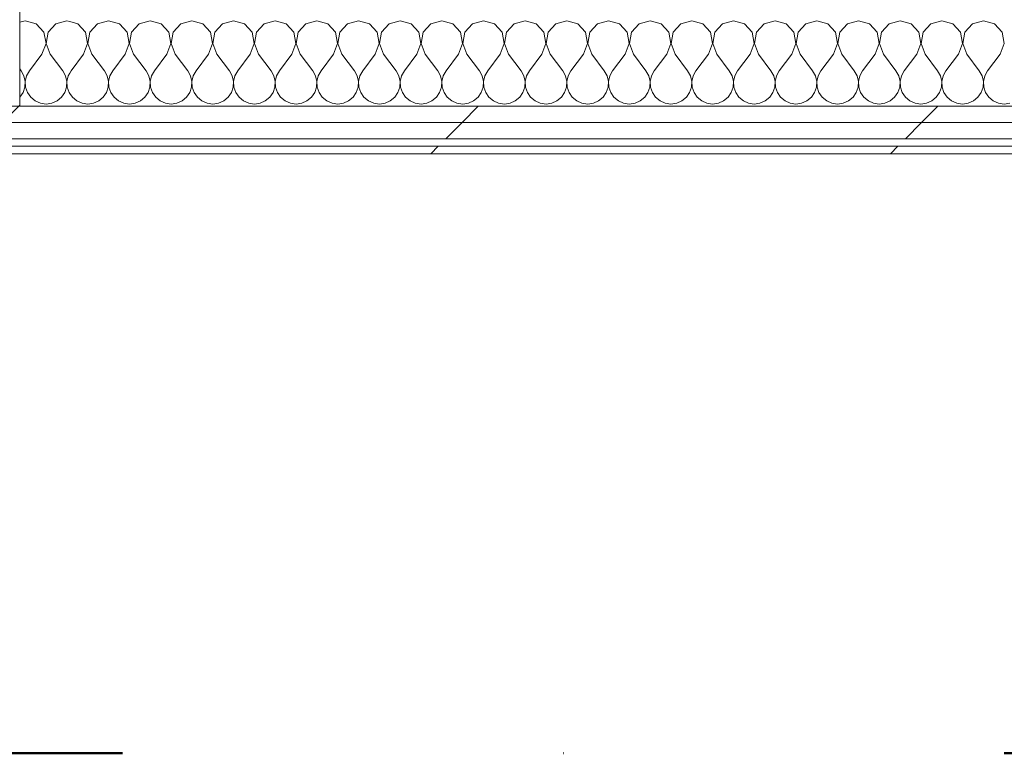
# Model space of a CAD drawing. Header units: millimetres. Extents: x -28277 to 305935, y -19284 to 4746.
# Tile 217 of 256: x 185211 to 185998, y -17757 to -17170. Entities that reach past the tile are written whole.
import ezdxf

# ---------------------------------------------------------------- set-up
doc = ezdxf.new("R2010")
doc.units = ezdxf.units.MM
doc.header["$MEASUREMENT"] = 0
doc.linetypes.add('Punto & Rayas', pattern=[1340.555525, 635, -352.777778, 0, -352.777747])
doc.linetypes.add('Wipeout_Contour', pattern=[1000, 0, -1000])
for name, color, linetype, lineweight, true_color in [('01_2D_Ambit_Pluma_Nº__242', 7, 'Continuous', 50, 0xfb0013), ('Nuevo_08_E_Envans secs_Pluma_Nº__171', 171, 'Continuous', 13, 0xaaaaff), ('Nuevo_08_E_Envans secs_Pluma_Nº__177', 7, 'Continuous', 15, 0xf7e046), ('Nuevo_12_FAÇ_Façana_Pluma_Nº__102', 7, 'Continuous', 5, 0xcccccc), ('Nuevo_12_FAÇ_Façana_Pluma_Nº__171', 171, 'Continuous', 13, 0xaaaaff), ('Nuevo_12_FAÇ_Façana_Pluma_Nº__177', 7, 'Continuous', 15, 0xf7e046)]:
    doc.layers.add(name, color=color, linetype=linetype, lineweight=lineweight, true_color=true_color)
for name, color, linetype in [('10_ESTR_Pilars', 7, 'Continuous'), ('Nuevo_08_E_Envans secs', 7, 'Continuous'), ('Nuevo_12_FAÇ_Façana', 7, 'Continuous')]:
    doc.layers.add(name, color=color, linetype=linetype)
for name, color, linetype, lineweight in [('10_ESTR_Pilars_Pluma_Nº__20', 1, 'Continuous', 5), ('10_ESTR_Pilars_Pluma_Nº__28', 7, 'Continuous', 20), ('10_ESTR_Pilars_Pluma_Nº__42', 8, 'Continuous', 25), ('Nuevo_08_E_Envans secs_Pluma_Nº__1', 7, 'Continuous', 5), ('Nuevo_12_FAÇ_Façana_Pluma_Nº__1', 7, 'Continuous', 5)]:
    doc.layers.add(name, color=color, linetype=linetype, lineweight=lineweight)
pattern_1 = [(45, (184431.64, 0), (-367.696, 367.696), [390, -130]), (45, (184431.64, 367.7), (-367.696, 367.696), [390, -130])]

# ---------------------------------------------------------------- blocks, each defined once
blk = doc.blocks.new('Muro_119_7', base_point=(180646.75, -17276.98))
at = {"layer": 'Nuevo_08_E_Envans secs_Pluma_Nº__171', "linetype": 'Continuous', "lineweight": 13, "true_color": 0xaaaaff}
h = blk.add_hatch(dxfattribs=at)
h.set_pattern_fill('Panellat_HPL_0007', color=161, style=0, pattern_type=2)
h.set_pattern_definition(pattern_1)
h.paths.add_polyline_path([(180652.75, -17276.98), (185210.53, -17276.98), (185210.53, -17270.98), (180652.75, -17270.98)])
at = {"layer": 'Nuevo_08_E_Envans secs_Pluma_Nº__177', "linetype": 'Continuous', "lineweight": 15, "true_color": 0xf7e046}
h = blk.add_hatch(dxfattribs=at)
h.set_pattern_fill('Panellat_HPL_0007', color=53, style=0, pattern_type=2)
h.set_pattern_definition(pattern_1)
h.paths.add_polyline_path([(180684.75, -17251.98), (185210.53, -17251.98), (185210.53, -17238.98), (180684.75, -17238.98)])
h = blk.add_hatch(dxfattribs=at)
h.set_pattern_fill('Panellat_HPL_0007', color=53, style=0, pattern_type=2)
h.set_pattern_definition(pattern_1)
h.paths.add_polyline_path([(180671.75, -17264.98), (185210.53, -17264.98), (185210.53, -17251.98), (180671.75, -17251.98)])
at = {"layer": 'Nuevo_08_E_Envans secs_Pluma_Nº__1', "color": 7, "linetype": 'Continuous', "lineweight": 5}
for p, q in [((180684.75, -17251.98), (185210.53, -17251.98)), ((180671.75, -17264.98), (185210.53, -17264.98)), ((180658.75, -17270.98), (185210.53, -17270.98))]:
    blk.add_line(p, q, dxfattribs=at)
at = {"layer": 'Nuevo_08_E_Envans secs_Pluma_Nº__1', "color": 7, "linetype": 'Continuous', "lineweight": 5, "flags": 128}
blk.add_lwpolyline([(180646.75, -17276.98), (185210.53, -17276.98)], dxfattribs=at)
blk = doc.blocks.new('*X355', base_point=(184431.64, 0))
at = {"layer": 'Nuevo_12_FAÇ_Façana_Pluma_Nº__102', "color": 254, "linetype": 'Continuous', "lineweight": 5, "true_color": 0xcccccc}
for p, q in [((185257.07, -17173.13), (185250.53, -17171.27)), ((185263.22, -17179.86), (185257.07, -17173.13)), ((185272.88, -17173.13), (185266.74, -17179.86)), ((185281.64, -17170.64), (185272.88, -17173.13)), ((185290.41, -17173.13), (185281.64, -17170.64)), ((185296.55, -17179.86), (185290.41, -17173.13)), ((185306.21, -17173.13), (185300.07, -17179.86)), ((185314.98, -17170.64), (185306.21, -17173.13)), ((185323.74, -17173.13), (185314.98, -17170.64)), ((185329.88, -17179.86), (185323.74, -17173.13)), ((185339.55, -17173.13), (185333.4, -17179.86)), ((185348.31, -17170.64), (185339.55, -17173.13)), ((185357.07, -17173.13), (185348.31, -17170.64)), ((185363.22, -17179.86), (185357.07, -17173.13)), ((185372.88, -17173.13), (185366.74, -17179.86)), ((185381.64, -17170.64), (185372.88, -17173.13)), ((185390.41, -17173.13), (185381.64, -17170.64)), ((185396.55, -17179.86), (185390.41, -17173.13)), ((185406.21, -17173.13), (185400.07, -17179.86)), ((185414.98, -17170.64), (185406.21, -17173.13)), ((185423.74, -17173.13), (185414.98, -17170.64)), ((185429.88, -17179.86), (185423.74, -17173.13)), ((185439.55, -17173.13), (185433.4, -17179.86)), ((185448.31, -17170.64), (185439.55, -17173.13)), ((185457.07, -17173.13), (185448.31, -17170.64)), ((185463.22, -17179.86), (185457.07, -17173.13)), ((185472.88, -17173.13), (185466.74, -17179.86)), ((185481.64, -17170.64), (185472.88, -17173.13)), ((185490.41, -17173.13), (185481.64, -17170.64)), ((185496.55, -17179.86), (185490.41, -17173.13)), ((185506.21, -17173.13), (185500.07, -17179.86)), ((185514.98, -17170.64), (185506.21, -17173.13)), ((185523.74, -17173.13), (185514.98, -17170.64)), ((185529.88, -17179.86), (185523.74, -17173.13)), ((185539.55, -17173.13), (185533.4, -17179.86)), ((185548.31, -17170.64), (185539.55, -17173.13)), ((185557.07, -17173.13), (185548.31, -17170.64)), ((185563.22, -17179.86), (185557.07, -17173.13)), ((185572.88, -17173.13), (185566.74, -17179.86)), ((185581.64, -17170.64), (185572.88, -17173.13)), ((185590.41, -17173.13), (185581.64, -17170.64)), ((185596.55, -17179.86), (185590.41, -17173.13)), ((185606.21, -17173.13), (185600.07, -17179.86)), ((185614.98, -17170.64), (185606.21, -17173.13)), ((185623.74, -17173.13), (185614.98, -17170.64)), ((185629.88, -17179.86), (185623.74, -17173.13)), ((185639.55, -17173.13), (185633.4, -17179.86)), ((185648.31, -17170.64), (185639.55, -17173.13)), ((185657.07, -17173.13), (185648.31, -17170.64)), ((185663.22, -17179.86), (185657.07, -17173.13)), ((185672.88, -17173.13), (185666.74, -17179.86)), ((185681.64, -17170.64), (185672.88, -17173.13)), ((185690.41, -17173.13), (185681.64, -17170.64)), ((185696.55, -17179.86), (185690.41, -17173.13)), ((185706.21, -17173.13), (185700.07, -17179.86)), ((185714.98, -17170.64), (185706.21, -17173.13)), ((185723.74, -17173.13), (185714.98, -17170.64)), ((185729.88, -17179.86), (185723.74, -17173.13)), ((185739.55, -17173.13), (185733.4, -17179.86)), ((185748.31, -17170.64), (185739.55, -17173.13)), ((185757.07, -17173.13), (185748.31, -17170.64)), ((185763.22, -17179.86), (185757.07, -17173.13)), ((185772.88, -17173.13), (185766.74, -17179.86)), ((185781.64, -17170.64), (185772.88, -17173.13)), ((185790.41, -17173.13), (185781.64, -17170.64)), ((185796.55, -17179.86), (185790.41, -17173.13)), ((185806.21, -17173.13), (185800.07, -17179.86)), ((185814.98, -17170.64), (185806.21, -17173.13)), ((185823.74, -17173.13), (185814.98, -17170.64)), ((185829.88, -17179.86), (185823.74, -17173.13)), ((185839.55, -17173.13), (185833.4, -17179.86)), ((185848.31, -17170.64), (185839.55, -17173.13)), ((185857.07, -17173.13), (185848.31, -17170.64)), ((185863.22, -17179.86), (185857.07, -17173.13)), ((185872.88, -17173.13), (185866.74, -17179.86)), ((185881.64, -17170.64), (185872.88, -17173.13)), ((185890.41, -17173.13), (185881.64, -17170.64)), ((185896.55, -17179.86), (185890.41, -17173.13)), ((185906.21, -17173.13), (185900.07, -17179.86)), ((185914.98, -17170.64), (185906.21, -17173.13)), ((185923.74, -17173.13), (185914.98, -17170.64)), ((185929.88, -17179.86), (185923.74, -17173.13)), ((185939.55, -17173.13), (185933.4, -17179.86)), ((185948.31, -17170.64), (185939.55, -17173.13)), ((185957.07, -17173.13), (185948.31, -17170.64)), ((185963.22, -17179.86), (185957.07, -17173.13)), ((185972.88, -17173.13), (185966.74, -17179.86)), ((185981.64, -17170.64), (185972.88, -17173.13)), ((185990.41, -17173.13), (185981.64, -17170.64)), ((185996.55, -17179.86), (185990.41, -17173.13)), ((185264.91, -17188.81), (185263.22, -17179.86)), ((185266.74, -17179.86), (185265.04, -17188.81)), ((185298.24, -17188.81), (185296.55, -17179.86)), ((185300.07, -17179.86), (185298.38, -17188.81)), ((185331.58, -17188.81), (185329.88, -17179.86)), ((185333.4, -17179.86), (185331.71, -17188.81)), ((185364.91, -17188.81), (185363.22, -17179.86)), ((185366.74, -17179.86), (185365.04, -17188.81)), ((185398.24, -17188.81), (185396.55, -17179.86)), ((185400.07, -17179.86), (185398.38, -17188.81)), ((185431.58, -17188.81), (185429.88, -17179.86)), ((185433.4, -17179.86), (185431.71, -17188.81)), ((185464.91, -17188.81), (185463.22, -17179.86)), ((185466.74, -17179.86), (185465.04, -17188.81)), ((185498.24, -17188.81), (185496.55, -17179.86)), ((185500.07, -17179.86), (185498.38, -17188.81)), ((185531.58, -17188.81), (185529.88, -17179.86)), ((185533.4, -17179.86), (185531.71, -17188.81)), ((185564.91, -17188.81), (185563.22, -17179.86)), ((185566.74, -17179.86), (185565.04, -17188.81)), ((185598.24, -17188.81), (185596.55, -17179.86)), ((185600.07, -17179.86), (185598.38, -17188.81)), ((185631.58, -17188.81), (185629.88, -17179.86)), ((185633.4, -17179.86), (185631.71, -17188.81)), ((185664.91, -17188.81), (185663.22, -17179.86)), ((185666.74, -17179.86), (185665.04, -17188.81)), ((185698.24, -17188.81), (185696.55, -17179.86)), ((185700.07, -17179.86), (185698.38, -17188.81)), ((185731.58, -17188.81), (185729.88, -17179.86)), ((185733.4, -17179.86), (185731.71, -17188.81)), ((185764.91, -17188.81), (185763.22, -17179.86)), ((185766.74, -17179.86), (185765.04, -17188.81)), ((185798.24, -17188.81), (185796.55, -17179.86)), ((185800.07, -17179.86), (185798.38, -17188.81)), ((185831.58, -17188.81), (185829.88, -17179.86)), ((185833.4, -17179.86), (185831.71, -17188.81)), ((185864.91, -17188.81), (185863.22, -17179.86)), ((185866.74, -17179.86), (185865.04, -17188.81)), ((185898.24, -17188.81), (185896.55, -17179.86)), ((185900.07, -17179.86), (185898.38, -17188.81)), ((185931.58, -17188.81), (185929.88, -17179.86)), ((185933.4, -17179.86), (185931.71, -17188.81)), ((185964.91, -17188.81), (185963.22, -17179.86)), ((185966.74, -17179.86), (185965.04, -17188.81)), ((185998.24, -17188.81), (185996.55, -17179.86)), ((185261.64, -17197.31), (185264.91, -17188.81)), ((185265.04, -17188.81), (185268.31, -17197.31)), ((185294.98, -17197.31), (185298.24, -17188.81)), ((185298.38, -17188.81), (185301.64, -17197.31)), ((185328.31, -17197.31), (185331.58, -17188.81)), ((185331.71, -17188.81), (185334.98, -17197.31)), ((185361.64, -17197.31), (185364.91, -17188.81)), ((185365.04, -17188.81), (185368.31, -17197.31)), ((185394.98, -17197.31), (185398.24, -17188.81)), ((185398.38, -17188.81), (185401.64, -17197.31)), ((185428.31, -17197.31), (185431.58, -17188.81)), ((185431.71, -17188.81), (185434.98, -17197.31)), ((185461.64, -17197.31), (185464.91, -17188.81)), ((185465.04, -17188.81), (185468.31, -17197.31)), ((185494.98, -17197.31), (185498.24, -17188.81)), ((185498.38, -17188.81), (185501.64, -17197.31)), ((185528.31, -17197.31), (185531.58, -17188.81)), ((185531.71, -17188.81), (185534.98, -17197.31)), ((185561.64, -17197.31), (185564.91, -17188.81)), ((185565.04, -17188.81), (185568.31, -17197.31)), ((185594.98, -17197.31), (185598.24, -17188.81)), ((185598.38, -17188.81), (185601.64, -17197.31)), ((185628.31, -17197.31), (185631.58, -17188.81)), ((185631.71, -17188.81), (185634.98, -17197.31)), ((185661.64, -17197.31), (185664.91, -17188.81)), ((185665.04, -17188.81), (185668.31, -17197.31)), ((185694.98, -17197.31), (185698.24, -17188.81)), ((185698.38, -17188.81), (185701.64, -17197.31)), ((185728.31, -17197.31), (185731.58, -17188.81)), ((185731.71, -17188.81), (185734.98, -17197.31)), ((185761.64, -17197.31), (185764.91, -17188.81)), ((185765.04, -17188.81), (185768.31, -17197.31)), ((185794.98, -17197.31), (185798.24, -17188.81)), ((185798.38, -17188.81), (185801.64, -17197.31)), ((185828.31, -17197.31), (185831.58, -17188.81)), ((185831.71, -17188.81), (185834.98, -17197.31)), ((185861.64, -17197.31), (185864.91, -17188.81)), ((185865.04, -17188.81), (185868.31, -17197.31)), ((185894.98, -17197.31), (185898.24, -17188.81)), ((185898.38, -17188.81), (185901.64, -17197.31)), ((185928.31, -17197.31), (185931.58, -17188.81)), ((185931.71, -17188.81), (185934.98, -17197.31)), ((185961.64, -17197.31), (185964.91, -17188.81)), ((185965.04, -17188.81), (185968.31, -17197.31)), ((185994.98, -17197.31), (185998.24, -17188.81)), ((185261.64, -17197.31), (185251.64, -17210.64)), ((185268.31, -17197.31), (185278.31, -17210.64)), ((185294.98, -17197.31), (185284.98, -17210.64)), ((185301.64, -17197.31), (185311.64, -17210.64)), ((185328.31, -17197.31), (185318.31, -17210.64)), ((185334.98, -17197.31), (185344.98, -17210.64)), ((185361.64, -17197.31), (185351.64, -17210.64)), ((185368.31, -17197.31), (185378.31, -17210.64)), ((185394.98, -17197.31), (185384.98, -17210.64)), ((185401.64, -17197.31), (185411.64, -17210.64)), ((185428.31, -17197.31), (185418.31, -17210.64)), ((185434.98, -17197.31), (185444.98, -17210.64)), ((185461.64, -17197.31), (185451.64, -17210.64)), ((185468.31, -17197.31), (185478.31, -17210.64)), ((185494.98, -17197.31), (185484.98, -17210.64)), ((185501.64, -17197.31), (185511.64, -17210.64)), ((185528.31, -17197.31), (185518.31, -17210.64)), ((185534.98, -17197.31), (185544.98, -17210.64)), ((185561.64, -17197.31), (185551.64, -17210.64)), ((185568.31, -17197.31), (185578.31, -17210.64)), ((185594.98, -17197.31), (185584.98, -17210.64)), ((185601.64, -17197.31), (185611.64, -17210.64)), ((185628.31, -17197.31), (185618.31, -17210.64)), ((185634.98, -17197.31), (185644.98, -17210.64)), ((185661.64, -17197.31), (185651.64, -17210.64)), ((185668.31, -17197.31), (185678.31, -17210.64)), ((185694.98, -17197.31), (185684.98, -17210.64)), ((185701.64, -17197.31), (185711.64, -17210.64)), ((185728.31, -17197.31), (185718.31, -17210.64)), ((185734.98, -17197.31), (185744.98, -17210.64)), ((185761.64, -17197.31), (185751.64, -17210.64)), ((185768.31, -17197.31), (185778.31, -17210.64)), ((185794.98, -17197.31), (185784.98, -17210.64)), ((185801.64, -17197.31), (185811.64, -17210.64)), ((185828.31, -17197.31), (185818.31, -17210.64)), ((185834.98, -17197.31), (185844.98, -17210.64)), ((185861.64, -17197.31), (185851.64, -17210.64)), ((185868.31, -17197.31), (185878.31, -17210.64)), ((185894.98, -17197.31), (185884.98, -17210.64)), ((185901.64, -17197.31), (185911.64, -17210.64)), ((185928.31, -17197.31), (185918.31, -17210.64)), ((185934.98, -17197.31), (185944.98, -17210.64)), ((185961.64, -17197.31), (185951.64, -17210.64)), ((185968.31, -17197.31), (185978.31, -17210.64)), ((185994.98, -17197.31), (185984.98, -17210.64)), ((185251.64, -17210.64), (185250.53, -17212.65)), ((185280.54, -17214.67), (185278.31, -17210.64)), ((185284.98, -17210.64), (185282.75, -17214.67)), ((185313.87, -17214.67), (185311.64, -17210.64)), ((185318.31, -17210.64), (185316.08, -17214.67)), ((185347.2, -17214.67), (185344.98, -17210.64)), ((185351.64, -17210.64), (185349.42, -17214.67)), ((185380.54, -17214.67), (185378.31, -17210.64)), ((185384.98, -17210.64), (185382.75, -17214.67)), ((185413.87, -17214.67), (185411.64, -17210.64)), ((185418.31, -17210.64), (185416.08, -17214.67)), ((185447.2, -17214.67), (185444.98, -17210.64)), ((185451.64, -17210.64), (185449.42, -17214.67)), ((185480.54, -17214.67), (185478.31, -17210.64)), ((185484.98, -17210.64), (185482.75, -17214.67)), ((185513.87, -17214.67), (185511.64, -17210.64)), ((185518.31, -17210.64), (185516.08, -17214.67)), ((185547.2, -17214.67), (185544.98, -17210.64)), ((185551.64, -17210.64), (185549.42, -17214.67)), ((185580.54, -17214.67), (185578.31, -17210.64)), ((185584.98, -17210.64), (185582.75, -17214.67)), ((185613.87, -17214.67), (185611.64, -17210.64)), ((185618.31, -17210.64), (185616.08, -17214.67)), ((185647.2, -17214.67), (185644.98, -17210.64)), ((185651.64, -17210.64), (185649.42, -17214.67)), ((185680.54, -17214.67), (185678.31, -17210.64)), ((185684.98, -17210.64), (185682.75, -17214.67)), ((185713.87, -17214.67), (185711.64, -17210.64)), ((185718.31, -17210.64), (185716.08, -17214.67)), ((185747.2, -17214.67), (185744.98, -17210.64)), ((185751.64, -17210.64), (185749.42, -17214.67)), ((185780.54, -17214.67), (185778.31, -17210.64)), ((185784.98, -17210.64), (185782.75, -17214.67)), ((185813.87, -17214.67), (185811.64, -17210.64)), ((185818.31, -17210.64), (185816.08, -17214.67)), ((185847.2, -17214.67), (185844.98, -17210.64)), ((185851.64, -17210.64), (185849.42, -17214.67)), ((185880.54, -17214.67), (185878.31, -17210.64)), ((185884.98, -17210.64), (185882.75, -17214.67)), ((185913.87, -17214.67), (185911.64, -17210.64)), ((185918.31, -17210.64), (185916.08, -17214.67)), ((185947.2, -17214.67), (185944.98, -17210.64)), ((185951.64, -17210.64), (185949.42, -17214.67)), ((185980.54, -17214.67), (185978.31, -17210.64)), ((185984.98, -17210.64), (185982.75, -17214.67)), ((185281.58, -17219.15), (185280.54, -17214.67)), ((185281.35, -17223.74), (185281.58, -17219.15)), ((185282.75, -17214.67), (185281.71, -17219.15)), ((185281.71, -17219.15), (185281.93, -17223.74)), ((185314.91, -17219.15), (185313.87, -17214.67)), ((185314.69, -17223.74), (185314.91, -17219.15)), ((185316.08, -17214.67), (185315.04, -17219.15)), ((185315.04, -17219.15), (185315.27, -17223.74)), ((185348.24, -17219.15), (185347.2, -17214.67)), ((185348.02, -17223.74), (185348.24, -17219.15)), ((185349.42, -17214.67), (185348.38, -17219.15)), ((185348.38, -17219.15), (185348.6, -17223.74)), ((185381.58, -17219.15), (185380.54, -17214.67)), ((185381.35, -17223.74), (185381.58, -17219.15)), ((185382.75, -17214.67), (185381.71, -17219.15)), ((185381.71, -17219.15), (185381.93, -17223.74)), ((185414.91, -17219.15), (185413.87, -17214.67)), ((185414.69, -17223.74), (185414.91, -17219.15)), ((185416.08, -17214.67), (185415.04, -17219.15)), ((185415.04, -17219.15), (185415.27, -17223.74)), ((185448.24, -17219.15), (185447.2, -17214.67)), ((185448.02, -17223.74), (185448.24, -17219.15)), ((185449.42, -17214.67), (185448.38, -17219.15)), ((185448.38, -17219.15), (185448.6, -17223.74)), ((185481.58, -17219.15), (185480.54, -17214.67)), ((185481.35, -17223.74), (185481.58, -17219.15)), ((185482.75, -17214.67), (185481.71, -17219.15)), ((185481.71, -17219.15), (185481.93, -17223.74)), ((185514.91, -17219.15), (185513.87, -17214.67)), ((185514.69, -17223.74), (185514.91, -17219.15)), ((185516.08, -17214.67), (185515.04, -17219.15)), ((185515.04, -17219.15), (185515.27, -17223.74)), ((185548.24, -17219.15), (185547.2, -17214.67)), ((185548.02, -17223.74), (185548.24, -17219.15)), ((185549.42, -17214.67), (185548.38, -17219.15)), ((185548.38, -17219.15), (185548.6, -17223.74)), ((185581.58, -17219.15), (185580.54, -17214.67)), ((185581.35, -17223.74), (185581.58, -17219.15)), ((185582.75, -17214.67), (185581.71, -17219.15)), ((185581.71, -17219.15), (185581.93, -17223.74)), ((185614.91, -17219.15), (185613.87, -17214.67)), ((185614.69, -17223.74), (185614.91, -17219.15)), ((185616.08, -17214.67), (185615.04, -17219.15)), ((185615.04, -17219.15), (185615.27, -17223.74)), ((185648.24, -17219.15), (185647.2, -17214.67)), ((185648.02, -17223.74), (185648.24, -17219.15)), ((185649.42, -17214.67), (185648.38, -17219.15)), ((185648.38, -17219.15), (185648.6, -17223.74)), ((185681.58, -17219.15), (185680.54, -17214.67)), ((185681.35, -17223.74), (185681.58, -17219.15)), ((185682.75, -17214.67), (185681.71, -17219.15)), ((185681.71, -17219.15), (185681.93, -17223.74)), ((185714.91, -17219.15), (185713.87, -17214.67)), ((185714.69, -17223.74), (185714.91, -17219.15)), ((185716.08, -17214.67), (185715.04, -17219.15)), ((185715.04, -17219.15), (185715.27, -17223.74)), ((185748.24, -17219.15), (185747.2, -17214.67)), ((185748.02, -17223.74), (185748.24, -17219.15)), ((185749.42, -17214.67), (185748.38, -17219.15)), ((185748.38, -17219.15), (185748.6, -17223.74)), ((185781.58, -17219.15), (185780.54, -17214.67)), ((185781.35, -17223.74), (185781.58, -17219.15)), ((185782.75, -17214.67), (185781.71, -17219.15)), ((185781.71, -17219.15), (185781.93, -17223.74)), ((185814.91, -17219.15), (185813.87, -17214.67)), ((185814.69, -17223.74), (185814.91, -17219.15)), ((185816.08, -17214.67), (185815.04, -17219.15)), ((185815.04, -17219.15), (185815.27, -17223.74)), ((185848.24, -17219.15), (185847.2, -17214.67)), ((185848.02, -17223.74), (185848.24, -17219.15)), ((185849.42, -17214.67), (185848.38, -17219.15)), ((185848.38, -17219.15), (185848.6, -17223.74)), ((185881.58, -17219.15), (185880.54, -17214.67)), ((185881.35, -17223.74), (185881.58, -17219.15)), ((185882.75, -17214.67), (185881.71, -17219.15)), ((185881.71, -17219.15), (185881.93, -17223.74)), ((185914.91, -17219.15), (185913.87, -17214.67)), ((185914.69, -17223.74), (185914.91, -17219.15)), ((185916.08, -17214.67), (185915.04, -17219.15)), ((185915.04, -17219.15), (185915.27, -17223.74)), ((185948.24, -17219.15), (185947.2, -17214.67)), ((185948.02, -17223.74), (185948.24, -17219.15)), ((185949.42, -17214.67), (185948.38, -17219.15)), ((185948.38, -17219.15), (185948.6, -17223.74)), ((185981.58, -17219.15), (185980.54, -17214.67)), ((185981.35, -17223.74), (185981.58, -17219.15)), ((185982.75, -17214.67), (185981.71, -17219.15)), ((185981.71, -17219.15), (185981.93, -17223.74)), ((185250.53, -17228.77), (185252.67, -17231.89)), ((185277.28, -17231.89), (185279.88, -17228.1)), ((185279.88, -17228.1), (185281.35, -17223.74)), ((185281.93, -17223.74), (185283.4, -17228.1)), ((185283.4, -17228.1), (185286.01, -17231.89)), ((185310.61, -17231.89), (185313.22, -17228.1)), ((185313.22, -17228.1), (185314.69, -17223.74)), ((185315.27, -17223.74), (185316.74, -17228.1)), ((185316.74, -17228.1), (185319.34, -17231.89)), ((185343.95, -17231.89), (185346.55, -17228.1)), ((185346.55, -17228.1), (185348.02, -17223.74)), ((185348.6, -17223.74), (185350.07, -17228.1)), ((185350.07, -17228.1), (185352.67, -17231.89)), ((185377.28, -17231.89), (185379.88, -17228.1)), ((185379.88, -17228.1), (185381.35, -17223.74)), ((185381.93, -17223.74), (185383.4, -17228.1)), ((185383.4, -17228.1), (185386.01, -17231.89)), ((185410.61, -17231.89), (185413.22, -17228.1)), ((185413.22, -17228.1), (185414.69, -17223.74)), ((185415.27, -17223.74), (185416.74, -17228.1)), ((185416.74, -17228.1), (185419.34, -17231.89)), ((185443.95, -17231.89), (185446.55, -17228.1)), ((185446.55, -17228.1), (185448.02, -17223.74)), ((185448.6, -17223.74), (185450.07, -17228.1)), ((185450.07, -17228.1), (185452.67, -17231.89)), ((185477.28, -17231.89), (185479.88, -17228.1)), ((185479.88, -17228.1), (185481.35, -17223.74)), ((185481.93, -17223.74), (185483.4, -17228.1)), ((185483.4, -17228.1), (185486.01, -17231.89)), ((185510.61, -17231.89), (185513.22, -17228.1)), ((185513.22, -17228.1), (185514.69, -17223.74)), ((185515.27, -17223.74), (185516.74, -17228.1)), ((185516.74, -17228.1), (185519.34, -17231.89)), ((185543.95, -17231.89), (185546.55, -17228.1)), ((185546.55, -17228.1), (185548.02, -17223.74)), ((185548.6, -17223.74), (185550.07, -17228.1)), ((185550.07, -17228.1), (185552.67, -17231.89)), ((185577.28, -17231.89), (185579.88, -17228.1)), ((185579.88, -17228.1), (185581.35, -17223.74)), ((185581.93, -17223.74), (185583.4, -17228.1)), ((185583.4, -17228.1), (185586.01, -17231.89)), ((185610.61, -17231.89), (185613.22, -17228.1)), ((185613.22, -17228.1), (185614.69, -17223.74)), ((185615.27, -17223.74), (185616.74, -17228.1)), ((185616.74, -17228.1), (185619.34, -17231.89)), ((185643.95, -17231.89), (185646.55, -17228.1)), ((185646.55, -17228.1), (185648.02, -17223.74)), ((185648.6, -17223.74), (185650.07, -17228.1)), ((185650.07, -17228.1), (185652.67, -17231.89)), ((185677.28, -17231.89), (185679.88, -17228.1)), ((185679.88, -17228.1), (185681.35, -17223.74)), ((185681.93, -17223.74), (185683.4, -17228.1)), ((185683.4, -17228.1), (185686.01, -17231.89)), ((185710.61, -17231.89), (185713.22, -17228.1)), ((185713.22, -17228.1), (185714.69, -17223.74)), ((185715.27, -17223.74), (185716.74, -17228.1)), ((185716.74, -17228.1), (185719.34, -17231.89)), ((185743.95, -17231.89), (185746.55, -17228.1)), ((185746.55, -17228.1), (185748.02, -17223.74)), ((185748.6, -17223.74), (185750.07, -17228.1)), ((185750.07, -17228.1), (185752.67, -17231.89)), ((185777.28, -17231.89), (185779.88, -17228.1)), ((185779.88, -17228.1), (185781.35, -17223.74)), ((185781.93, -17223.74), (185783.4, -17228.1)), ((185783.4, -17228.1), (185786.01, -17231.89)), ((185810.61, -17231.89), (185813.22, -17228.1)), ((185813.22, -17228.1), (185814.69, -17223.74)), ((185815.27, -17223.74), (185816.74, -17228.1)), ((185816.74, -17228.1), (185819.34, -17231.89)), ((185843.95, -17231.89), (185846.55, -17228.1)), ((185846.55, -17228.1), (185848.02, -17223.74)), ((185848.6, -17223.74), (185850.07, -17228.1)), ((185850.07, -17228.1), (185852.67, -17231.89)), ((185877.28, -17231.89), (185879.88, -17228.1)), ((185879.88, -17228.1), (185881.35, -17223.74)), ((185881.93, -17223.74), (185883.4, -17228.1)), ((185883.4, -17228.1), (185886.01, -17231.89)), ((185910.61, -17231.89), (185913.22, -17228.1)), ((185913.22, -17228.1), (185914.69, -17223.74)), ((185915.27, -17223.74), (185916.74, -17228.1)), ((185916.74, -17228.1), (185919.34, -17231.89)), ((185943.95, -17231.89), (185946.55, -17228.1)), ((185946.55, -17228.1), (185948.02, -17223.74)), ((185948.6, -17223.74), (185950.07, -17228.1)), ((185950.07, -17228.1), (185952.67, -17231.89)), ((185977.28, -17231.89), (185979.88, -17228.1)), ((185979.88, -17228.1), (185981.35, -17223.74)), ((185981.93, -17223.74), (185983.4, -17228.1)), ((185983.4, -17228.1), (185986.01, -17231.89)), ((185252.67, -17231.89), (185256.21, -17234.82)), ((185256.21, -17234.82), (185260.42, -17236.67)), ((185260.42, -17236.67), (185264.98, -17237.31)), ((185264.98, -17237.31), (185269.53, -17236.67)), ((185269.53, -17236.67), (185273.74, -17234.82)), ((185273.74, -17234.82), (185277.28, -17231.89)), ((185286.01, -17231.89), (185289.55, -17234.82)), ((185289.55, -17234.82), (185293.76, -17236.67)), ((185293.76, -17236.67), (185298.31, -17237.31)), ((185298.31, -17237.31), (185302.86, -17236.67)), ((185302.86, -17236.67), (185307.07, -17234.82)), ((185307.07, -17234.82), (185310.61, -17231.89)), ((185319.34, -17231.89), (185322.88, -17234.82)), ((185322.88, -17234.82), (185327.09, -17236.67)), ((185327.09, -17236.67), (185331.64, -17237.31)), ((185331.64, -17237.31), (185336.2, -17236.67)), ((185336.2, -17236.67), (185340.41, -17234.82)), ((185340.41, -17234.82), (185343.95, -17231.89)), ((185352.67, -17231.89), (185356.21, -17234.82)), ((185356.21, -17234.82), (185360.42, -17236.67)), ((185360.42, -17236.67), (185364.98, -17237.31)), ((185364.98, -17237.31), (185369.53, -17236.67)), ((185369.53, -17236.67), (185373.74, -17234.82)), ((185373.74, -17234.82), (185377.28, -17231.89)), ((185386.01, -17231.89), (185389.55, -17234.82)), ((185389.55, -17234.82), (185393.76, -17236.67)), ((185393.76, -17236.67), (185398.31, -17237.31)), ((185398.31, -17237.31), (185402.86, -17236.67)), ((185402.86, -17236.67), (185407.07, -17234.82)), ((185407.07, -17234.82), (185410.61, -17231.89)), ((185419.34, -17231.89), (185422.88, -17234.82)), ((185422.88, -17234.82), (185427.09, -17236.67)), ((185427.09, -17236.67), (185431.64, -17237.31)), ((185431.64, -17237.31), (185436.2, -17236.67)), ((185436.2, -17236.67), (185440.41, -17234.82)), ((185440.41, -17234.82), (185443.95, -17231.89)), ((185452.67, -17231.89), (185456.21, -17234.82)), ((185456.21, -17234.82), (185460.42, -17236.67)), ((185460.42, -17236.67), (185464.98, -17237.31)), ((185464.98, -17237.31), (185469.53, -17236.67)), ((185469.53, -17236.67), (185473.74, -17234.82)), ((185473.74, -17234.82), (185477.28, -17231.89)), ((185486.01, -17231.89), (185489.55, -17234.82)), ((185489.55, -17234.82), (185493.76, -17236.67)), ((185493.76, -17236.67), (185498.31, -17237.31)), ((185498.31, -17237.31), (185502.86, -17236.67)), ((185502.86, -17236.67), (185507.07, -17234.82)), ((185507.07, -17234.82), (185510.61, -17231.89)), ((185519.34, -17231.89), (185522.88, -17234.82)), ((185522.88, -17234.82), (185527.09, -17236.67)), ((185527.09, -17236.67), (185531.64, -17237.31)), ((185531.64, -17237.31), (185536.2, -17236.67)), ((185536.2, -17236.67), (185540.41, -17234.82)), ((185540.41, -17234.82), (185543.95, -17231.89)), ((185552.67, -17231.89), (185556.21, -17234.82)), ((185556.21, -17234.82), (185560.42, -17236.67)), ((185560.42, -17236.67), (185564.98, -17237.31)), ((185564.98, -17237.31), (185569.53, -17236.67)), ((185569.53, -17236.67), (185573.74, -17234.82)), ((185573.74, -17234.82), (185577.28, -17231.89)), ((185586.01, -17231.89), (185589.55, -17234.82)), ((185589.55, -17234.82), (185593.76, -17236.67)), ((185593.76, -17236.67), (185598.31, -17237.31)), ((185598.31, -17237.31), (185602.86, -17236.67)), ((185602.86, -17236.67), (185607.07, -17234.82)), ((185607.07, -17234.82), (185610.61, -17231.89)), ((185619.34, -17231.89), (185622.88, -17234.82)), ((185622.88, -17234.82), (185627.09, -17236.67)), ((185627.09, -17236.67), (185631.64, -17237.31)), ((185631.64, -17237.31), (185636.2, -17236.67)), ((185636.2, -17236.67), (185640.41, -17234.82)), ((185640.41, -17234.82), (185643.95, -17231.89)), ((185652.67, -17231.89), (185656.21, -17234.82)), ((185656.21, -17234.82), (185660.42, -17236.67)), ((185660.42, -17236.67), (185664.98, -17237.31)), ((185664.98, -17237.31), (185669.53, -17236.67)), ((185669.53, -17236.67), (185673.74, -17234.82)), ((185673.74, -17234.82), (185677.28, -17231.89)), ((185686.01, -17231.89), (185689.55, -17234.82)), ((185689.55, -17234.82), (185693.76, -17236.67)), ((185693.76, -17236.67), (185698.31, -17237.31)), ((185698.31, -17237.31), (185702.86, -17236.67)), ((185702.86, -17236.67), (185707.07, -17234.82)), ((185707.07, -17234.82), (185710.61, -17231.89)), ((185719.34, -17231.89), (185722.88, -17234.82)), ((185722.88, -17234.82), (185727.09, -17236.67)), ((185727.09, -17236.67), (185731.64, -17237.31)), ((185731.64, -17237.31), (185736.2, -17236.67)), ((185736.2, -17236.67), (185740.41, -17234.82)), ((185740.41, -17234.82), (185743.95, -17231.89)), ((185752.67, -17231.89), (185756.21, -17234.82)), ((185756.21, -17234.82), (185760.42, -17236.67)), ((185760.42, -17236.67), (185764.98, -17237.31)), ((185764.98, -17237.31), (185769.53, -17236.67)), ((185769.53, -17236.67), (185773.74, -17234.82)), ((185773.74, -17234.82), (185777.28, -17231.89)), ((185786.01, -17231.89), (185789.55, -17234.82)), ((185789.55, -17234.82), (185793.76, -17236.67)), ((185793.76, -17236.67), (185798.31, -17237.31)), ((185798.31, -17237.31), (185802.86, -17236.67)), ((185802.86, -17236.67), (185807.07, -17234.82)), ((185807.07, -17234.82), (185810.61, -17231.89)), ((185819.34, -17231.89), (185822.88, -17234.82)), ((185822.88, -17234.82), (185827.09, -17236.67)), ((185827.09, -17236.67), (185831.64, -17237.31)), ((185831.64, -17237.31), (185836.2, -17236.67)), ((185836.2, -17236.67), (185840.41, -17234.82)), ((185840.41, -17234.82), (185843.95, -17231.89)), ((185852.67, -17231.89), (185856.21, -17234.82)), ((185856.21, -17234.82), (185860.42, -17236.67)), ((185860.42, -17236.67), (185864.98, -17237.31)), ((185864.98, -17237.31), (185869.53, -17236.67)), ((185869.53, -17236.67), (185873.74, -17234.82)), ((185873.74, -17234.82), (185877.28, -17231.89)), ((185886.01, -17231.89), (185889.55, -17234.82)), ((185889.55, -17234.82), (185893.76, -17236.67)), ((185893.76, -17236.67), (185898.31, -17237.31)), ((185898.31, -17237.31), (185902.86, -17236.67)), ((185902.86, -17236.67), (185907.07, -17234.82)), ((185907.07, -17234.82), (185910.61, -17231.89)), ((185919.34, -17231.89), (185922.88, -17234.82)), ((185922.88, -17234.82), (185927.09, -17236.67)), ((185927.09, -17236.67), (185931.64, -17237.31)), ((185931.64, -17237.31), (185936.2, -17236.67)), ((185936.2, -17236.67), (185940.41, -17234.82)), ((185940.41, -17234.82), (185943.95, -17231.89)), ((185952.67, -17231.89), (185956.21, -17234.82)), ((185956.21, -17234.82), (185960.42, -17236.67)), ((185960.42, -17236.67), (185964.98, -17237.31)), ((185964.98, -17237.31), (185969.53, -17236.67)), ((185969.53, -17236.67), (185973.74, -17234.82)), ((185973.74, -17234.82), (185977.28, -17231.89)), ((185986.01, -17231.89), (185989.55, -17234.82)), ((185989.55, -17234.82), (185993.76, -17236.67)), ((185993.76, -17236.67), (185998.31, -17237.31)), ((185998.31, -17237.31), (186002.86, -17236.67))]:
    blk.add_line(p, q, dxfattribs=at)
blk = doc.blocks.new('*X356', base_point=(184431.64, 0))
at = {"layer": 'Nuevo_12_FAÇ_Façana_Pluma_Nº__102', "color": 254, "linetype": 'Continuous', "lineweight": 5, "true_color": 0xcccccc}
for p, q in [((185214.98, -17170.64), (185210.53, -17171.9)), ((185223.74, -17173.13), (185214.98, -17170.64)), ((185229.88, -17179.86), (185223.74, -17173.13)), ((185239.55, -17173.13), (185233.4, -17179.86)), ((185248.31, -17170.64), (185239.55, -17173.13)), ((185250.53, -17171.27), (185248.31, -17170.64)), ((185231.58, -17188.81), (185229.88, -17179.86)), ((185233.4, -17179.86), (185231.71, -17188.81)), ((185228.31, -17197.31), (185231.58, -17188.81)), ((185231.71, -17188.81), (185234.98, -17197.31)), ((185228.31, -17197.31), (185218.31, -17210.64)), ((185234.98, -17197.31), (185244.98, -17210.64)), ((185210.53, -17209.16), (185211.64, -17210.64)), ((185213.87, -17214.67), (185211.64, -17210.64)), ((185218.31, -17210.64), (185216.08, -17214.67)), ((185247.2, -17214.67), (185244.98, -17210.64)), ((185250.53, -17212.65), (185249.42, -17214.67)), ((185214.91, -17219.15), (185213.87, -17214.67)), ((185214.69, -17223.74), (185214.91, -17219.15)), ((185216.08, -17214.67), (185215.04, -17219.15)), ((185215.04, -17219.15), (185215.27, -17223.74)), ((185248.24, -17219.15), (185247.2, -17214.67)), ((185248.02, -17223.74), (185248.24, -17219.15)), ((185249.42, -17214.67), (185248.38, -17219.15)), ((185248.38, -17219.15), (185248.6, -17223.74)), ((185210.61, -17231.89), (185213.22, -17228.1)), ((185213.22, -17228.1), (185214.69, -17223.74)), ((185215.27, -17223.74), (185216.74, -17228.1)), ((185216.74, -17228.1), (185219.34, -17231.89)), ((185243.95, -17231.89), (185246.55, -17228.1)), ((185246.55, -17228.1), (185248.02, -17223.74)), ((185248.6, -17223.74), (185250.07, -17228.1)), ((185250.07, -17228.1), (185250.53, -17228.77)), ((185210.53, -17231.95), (185210.61, -17231.89)), ((185219.34, -17231.89), (185222.88, -17234.82)), ((185222.88, -17234.82), (185227.09, -17236.67)), ((185227.09, -17236.67), (185231.64, -17237.31)), ((185231.64, -17237.31), (185236.2, -17236.67)), ((185236.2, -17236.67), (185240.41, -17234.82)), ((185240.41, -17234.82), (185243.95, -17231.89))]:
    blk.add_line(p, q, dxfattribs=at)
blk = doc.blocks.new('Muro_121_7', base_point=(190260.53, -17276.98))
at = {"layer": 'Nuevo_12_FAÇ_Façana', "color": 7, "lineweight": 20}
for name in ['*X356', '*X355']:
    blk.add_blockref(name, (184431.64, 0), dxfattribs=at)
at = {"color": 254, "linetype": 'Wipeout_Contour', "lineweight": 0, "ltscale": 749256.972938}
blk.add_wipeout([(185210.53, -17270.98), (185210.53, -17276.98), (187821.48, -17276.98), (187821.48, -17270.98)], dxfattribs=at).dxf.layer = 'Nuevo_12_FAÇ_Façana'
at = {"layer": 'Nuevo_12_FAÇ_Façana_Pluma_Nº__171', "linetype": 'Continuous', "lineweight": 13, "true_color": 0xaaaaff}
h = blk.add_hatch(dxfattribs=at)
h.set_pattern_fill('Panellat_HPL_0007', color=161, style=0, pattern_type=2)
h.set_pattern_definition(pattern_1)
h.paths.add_polyline_path([(185210.53, -17270.98), (185210.53, -17276.98), (187821.48, -17276.98), (187821.48, -17270.98)])
at = {"layer": 'Nuevo_12_FAÇ_Façana_Pluma_Nº__1', "color": 7, "linetype": 'Continuous', "lineweight": 5}
blk.add_line((187821.48, -17270.98), (185210.53, -17270.98), dxfattribs=at)
at = {"layer": 'Nuevo_12_FAÇ_Façana_Pluma_Nº__1', "color": 7, "linetype": 'Continuous', "lineweight": 5, "flags": 128}
blk.add_lwpolyline([(185210.53, -17276.98), (187821.48, -17276.98)], dxfattribs=at)
at = {"color": 254, "linetype": 'Wipeout_Contour', "lineweight": 0, "ltscale": 749246.468287}
blk.add_wipeout([(185210.53, -17238.98), (185210.53, -17251.98), (187821.48, -17251.98), (187821.48, -17238.98)], dxfattribs=at).dxf.layer = 'Nuevo_12_FAÇ_Façana'
at = {"layer": 'Nuevo_12_FAÇ_Façana_Pluma_Nº__177', "linetype": 'Continuous', "lineweight": 15, "true_color": 0xf7e046}
h = blk.add_hatch(dxfattribs=at)
h.set_pattern_fill('Panellat_HPL_0007', color=53, style=0, pattern_type=2)
h.set_pattern_definition(pattern_1)
h.paths.add_polyline_path([(185210.53, -17238.98), (185210.53, -17251.98), (187821.48, -17251.98), (187821.48, -17238.98)])
at = {"layer": 'Nuevo_12_FAÇ_Façana_Pluma_Nº__1', "color": 7, "linetype": 'Continuous', "lineweight": 5}
blk.add_line((187821.48, -17238.98), (185210.53, -17238.98), dxfattribs=at)
at = {"color": 254, "linetype": 'Wipeout_Contour', "lineweight": 0, "ltscale": 749251.257844}
blk.add_wipeout([(185210.53, -17251.98), (185210.53, -17264.98), (187821.48, -17264.98), (187821.48, -17251.98)], dxfattribs=at).dxf.layer = 'Nuevo_12_FAÇ_Façana'
at = {"layer": 'Nuevo_12_FAÇ_Façana_Pluma_Nº__177', "linetype": 'Continuous', "lineweight": 15, "true_color": 0xf7e046}
h = blk.add_hatch(dxfattribs=at)
h.set_pattern_fill('Panellat_HPL_0007', color=53, style=0, pattern_type=2)
h.set_pattern_definition(pattern_1)
h.paths.add_polyline_path([(185210.53, -17251.98), (185210.53, -17264.98), (187821.48, -17264.98), (187821.48, -17251.98)])
at = {"layer": 'Nuevo_12_FAÇ_Façana_Pluma_Nº__1', "color": 7, "linetype": 'Continuous', "lineweight": 5}
for p, q in [((187821.48, -17251.98), (185210.53, -17251.98)), ((187821.48, -17264.98), (185210.53, -17264.98))]:
    blk.add_line(p, q, dxfattribs=at)
blk = doc.blocks.new('Pilar_33_7', base_point=(185035.53, -17013.98))
at = {"color": 254, "linetype": 'Wipeout_Contour', "lineweight": 0, "ltscale": 743264.957767}
blk.add_wipeout([(184860.53, -17238.98), (185210.53, -17238.98), (185210.53, -16788.98), (184860.53, -16788.98)], dxfattribs=at).dxf.layer = '10_ESTR_Pilars'
at = {"layer": '10_ESTR_Pilars_Pluma_Nº__42', "linetype": 'Continuous', "lineweight": 25}
h = blk.add_hatch(dxfattribs=at)
h.set_pattern_fill('00_GCT_trama_45º_e1_400__03', color=8, style=0, pattern_type=2)
h.set_pattern_definition([(45, (184431.64, 0), (-91.9239, 91.9239), [])])
h.paths.add_polyline_path([(184860.53, -17238.98), (185210.53, -17238.98), (185210.53, -16788.98), (184860.53, -16788.98)])
at = {"layer": '10_ESTR_Pilars_Pluma_Nº__20', "color": 1, "linetype": 'Continuous', "lineweight": 5}
for p, q in [((185035.53, -16933.98), (185035.53, -16708.98)), ((184955.53, -17013.98), (184780.53, -17013.98)), ((185115.53, -17013.98), (185290.53, -17013.98)), ((185035.53, -17093.98), (185035.53, -17318.98))]:
    blk.add_line(p, q, dxfattribs=at)
blk.add_point((185035.53, -17013.98), dxfattribs=at)
at = {"layer": '10_ESTR_Pilars_Pluma_Nº__28', "color": 7, "linetype": 'Continuous', "lineweight": 20, "flags": 128}
blk.add_lwpolyline([(184860.53, -17238.98), (185210.53, -17238.98), (185210.53, -16788.98), (184860.53, -16788.98)], close=True, dxfattribs=at)

msp = doc.modelspace()

# ---------------------------------------------------------------- linework, layer by layer
at = {"layer": '01_2D_Ambit_Pluma_Nº__242', "color": 1, "linetype": 'Punto & Rayas', "lineweight": 50, "true_color": 0xfb0013, "flags": 128}
msp.add_lwpolyline([(155931.626, 1816.795), (155931.626, 4745.928), (192311.213, 4745.928), (192311.213, -1396.866), (190905.792, -1396.866), (190905.792, -11392.724), (191347.947, -11392.724), (191347.947, -17756.595), (180499.362, -17756.595), (180499.362, -11834.879), (181983.739, -11834.879), (181983.739, -2249.593), (161120.47, -2249.593), (161120.47, 1816.795)], close=True, dxfattribs=at)

# ---------------------------------------------------------------- next in the draw order: block references
at = {"layer": 'Nuevo_08_E_Envans secs', "color": 7, "lineweight": 20}
msp.add_blockref('Muro_119_7', (180646.749, -17276.976), dxfattribs=at)

# ---------------------------------------------------------------- next in the draw order: block references
at = {"layer": 'Nuevo_12_FAÇ_Façana', "color": 7, "lineweight": 20}
msp.add_blockref('Muro_121_7', (190260.534, -17276.976), dxfattribs=at)

# ---------------------------------------------------------------- next in the draw order: block references
at = {"layer": '10_ESTR_Pilars', "color": 7, "lineweight": 20}
msp.add_blockref('Pilar_33_7', (185035.534, -17013.976), dxfattribs=at)

doc.saveas('drawing.dxf')
